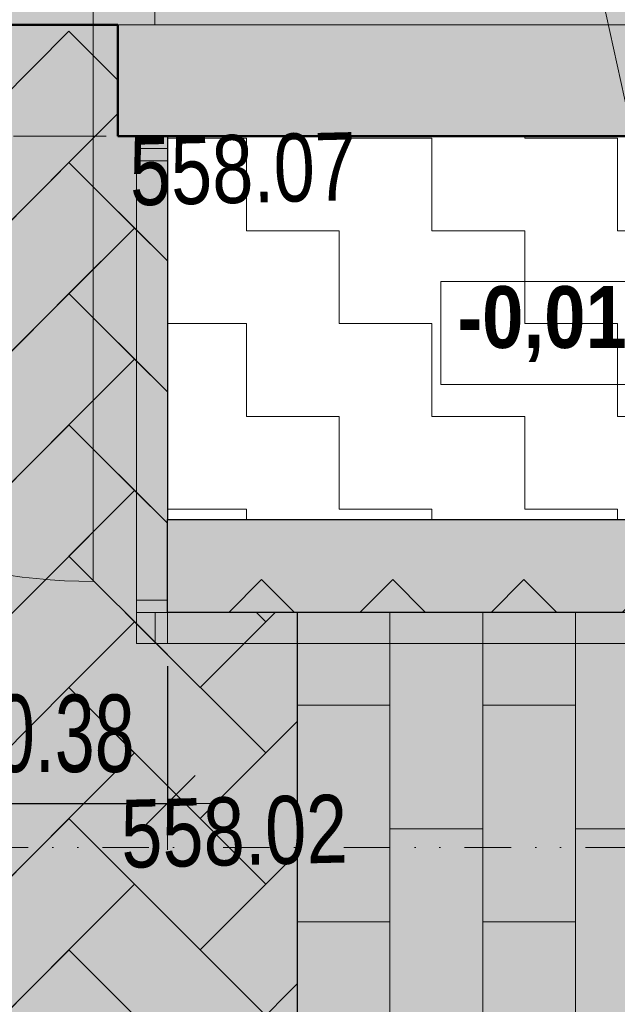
# Model space of a CAD drawing. Header units: millimetres. Extents: x -28796 to 31312, y -74786 to -35761.
# Tile 42 of 60: x 3533 to 4500, y -61250 to -59659. Entities that reach past the tile are written whole.
import ezdxf

# ---------------------------------------------------------------- set-up
doc = ezdxf.new("R2010")
doc.units = ezdxf.units.MM
doc.header["$PDMODE"] = 65
for name, pattern in [('Carkovana 2x_1', [200, 150, -50]), ('Cerchovana 2 tecky 0.5x_1', [195, 75, -40, 0, -40, 0, -40]), ('JIS_08_37', [480, 300, -90, 0, -90]), ('JIS_09_15', [300, 150, -50, 0, -50, 0, -50])]:
    doc.linetypes.add(name, pattern=pattern)
for name, color, linetype, lineweight in [('XR$1$1.NP - STÁVAJÍCÍ_1', 7, 'Continuous', 25), ('XR$10$VÝŠKY TERÉNU - NÁVRH_1', 7, 'Continuous', 25), ('XR$2$OKNA + IZOLANT_1', 7, 'Continuous', 25), ('XR$3$1.NP - NÁVRH_1', 7, 'Continuous', 25), ('XR$4$ZPEVNĚNÉ PLOCHY_1', 7, 'Continuous', 25), ('XR$6$FILING - STAVBA_1', 7, 'Continuous', 25), ('XR$8$KOTY_1', 7, 'Continuous', 25), ('XR$9$VÝŠKY - ZAMĚŘENÍ_1', 7, 'Continuous', 25)]:
    doc.layers.add(name, color=color, linetype=linetype, lineweight=lineweight)
doc.styles.add('ARIALNARROW', font='ARIALN.TTF')
doc.dimstyles.new('DIMSTYLE_4', dxfattribs={"dimtxt": 125, "dimasz": 150, "dimexe": 0, "dimexo": 0, "dimgap": 62.5, "dimtad": 2, "dimlfac": 0.001, "dimrnd": 0.01, "dimzin": 4, "dimdsep": 46, "dimtxsty": 'ARIALNARROW', "dimblk1": 'ALL_ML_STRICH', "dimblk2": 'ALL_ML_STRICH', "dimsah": 1, "dimcen": 0, "dimclrd": 6, "dimclre": 6, "dimclrt": 6, "dimadec": 0, "dimazin": 0, "dimtfac": 1, "dimtdec": 0, "dimtix": 1, "dimtmove": 2, "dimatfit": 3, "dimfxl": 0, "dimtvp": 1.2, "dimtzin": 0, "dimlwd": 0, "dimlwe": 18, "dimarcsym": 0})
doc.dimstyles.new('DIMSTYLE_5', dxfattribs={"dimtxt": 125, "dimasz": 150, "dimexe": 0, "dimexo": 0, "dimgap": 62.5, "dimtad": 2, "dimlfac": 0.001, "dimrnd": 0.01, "dimzin": 4, "dimdsep": 46, "dimtxsty": 'ARIALNARROW', "dimblk1": 'ALL_ML_STRICH', "dimblk2": 'ALL_ML_STRICH', "dimsah": 1, "dimcen": 0, "dimclrd": 6, "dimclre": 6, "dimclrt": 6, "dimadec": 0, "dimazin": 0, "dimtfac": 1, "dimtdec": 0, "dimtix": 1, "dimtmove": 2, "dimatfit": 3, "dimfxl": 0, "dimtzin": 0, "dimlwd": 0, "dimlwe": 18, "dimarcsym": 0})

# ---------------------------------------------------------------- blocks, each defined once
blk = doc.blocks.new('KOMPLEXNÍ OBJEKT_86')
at = {"layer": 'XR$4$ZPEVNĚNÉ PLOCHY_1', "color": 250, "linetype": 'Continuous', "lineweight": 13}
for p, q in [((3613.1, -60313.6), (3572.2, -60354.5)), ((3719.2, -60419.6), (3613.1, -60313.6)), ((3572.2, -60566.7), (3719.2, -60419.6)), ((3492, -60616.7), (3507.1, -60631.8)), ((3507.1, -60631.8), (3522.2, -60616.7))]:
    blk.add_line(p, q, dxfattribs=at)
blk = doc.blocks.new('KOMPLEXNÍ OBJEKT_87')
at = {"layer": 'XR$4$ZPEVNĚNÉ PLOCHY_1', "color": 250, "linetype": 'Continuous', "lineweight": 13}
for p, q in [((3719.2, -60419.6), (3613.1, -60525.7)), ((3772.2, -60472.6), (3719.2, -60419.6)), ((3613.1, -60525.7), (3772.2, -60684.7))]:
    blk.add_line(p, q, dxfattribs=at)
blk = doc.blocks.new('KOMPLEXNÍ OBJEKT_88')
at = {"layer": 'XR$4$ZPEVNĚNÉ PLOCHY_1', "color": 250, "linetype": 'Continuous', "lineweight": 13}
for p, q in [((3719.2, -60207.5), (3613.1, -60313.6)), ((3772.2, -60260.4), (3719.2, -60207.5)), ((3613.1, -60313.6), (3772.2, -60472.6))]:
    blk.add_line(p, q, dxfattribs=at)
blk = doc.blocks.new('KOMPLEXNÍ OBJEKT_93')
at = {"layer": 'XR$4$ZPEVNĚNÉ PLOCHY_1', "color": 250, "linetype": 'Continuous', "lineweight": 13}
for p, q in [((3719.2, -59995.4), (3613.1, -60101.4)), ((3772.2, -60048.3), (3719.2, -59995.4)), ((3613.1, -60101.4), (3772.2, -60260.4))]:
    blk.add_line(p, q, dxfattribs=at)
blk = doc.blocks.new('KOMPLEXNÍ OBJEKT_94')
at = {"layer": 'XR$4$ZPEVNĚNÉ PLOCHY_1', "color": 250, "linetype": 'Continuous', "lineweight": 13}
for p, q in [((3692.2, -59810.3), (3613.1, -59889.3)), ((3613.1, -59889.3), (3772.2, -60048.3))]:
    blk.add_line(p, q, dxfattribs=at)
blk = doc.blocks.new('KOMPLEXNÍ OBJEKT_98')
at = {"layer": 'XR$4$ZPEVNĚNÉ PLOCHY_1', "linetype": 'Continuous', "lineweight": 13}
blk.add_hatch(color=5, dxfattribs=at).paths.add_polyline_path([(3752.2, -60666.7), (3772.2, -60666.7), (3772.2, -60616.7), (3752.2, -60616.7)])
at = {"layer": 'XR$4$ZPEVNĚNÉ PLOCHY_1', "color": 5, "linetype": 'Continuous', "lineweight": 13}
for p, q in [((3772.2, -60616.7), (3752.2, -60616.7)), ((3752.2, -60616.7), (3752.2, -60666.7)), ((3772.2, -60666.7), (3772.2, -60616.7)), ((3752.2, -60666.7), (3772.2, -60666.7))]:
    blk.add_line(p, q, dxfattribs=at)
blk = doc.blocks.new('KOMPLEXNÍ OBJEKT_99')
at = {"layer": 'XR$4$ZPEVNĚNÉ PLOCHY_1', "linetype": 'Continuous', "lineweight": 13}
blk.add_hatch(color=5, dxfattribs=at).paths.add_polyline_path([(3722.2, -60616.7), (3722.2, -60596.7), (3772.2, -60596.7), (3772.2, -60616.7)], flags=16)
at = {"layer": 'XR$4$ZPEVNĚNÉ PLOCHY_1', "color": 5, "linetype": 'Continuous', "lineweight": 13}
for p, q in [((3722.2, -60596.7), (3772.2, -60596.7)), ((3722.2, -60616.7), (3722.2, -60596.7)), ((3772.2, -60596.7), (3772.2, -60616.7)), ((3772.2, -60616.7), (3722.2, -60616.7))]:
    blk.add_line(p, q, dxfattribs=at)
blk = doc.blocks.new('KOMPLEXNÍ OBJEKT_100')
at = {"layer": 'XR$4$ZPEVNĚNÉ PLOCHY_1', "linetype": 'Continuous', "lineweight": 13}
blk.add_hatch(color=5, dxfattribs=at).paths.add_polyline_path([(3722.2, -59886.7), (3722.2, -59866.7), (3772.2, -59866.7), (3772.2, -59886.7)], flags=16)
at = {"layer": 'XR$4$ZPEVNĚNÉ PLOCHY_1', "color": 5, "linetype": 'Continuous', "lineweight": 13}
for p, q in [((3722.2, -59866.7), (3772.2, -59866.7)), ((3722.2, -59886.7), (3722.2, -59866.7)), ((3772.2, -59866.7), (3772.2, -59886.7)), ((3772.2, -59886.7), (3722.2, -59886.7))]:
    blk.add_line(p, q, dxfattribs=at)
blk = doc.blocks.new('KOMPLEXNÍ OBJEKT_108')
at = {"layer": 'XR$4$ZPEVNĚNÉ PLOCHY_1', "color": 250, "linetype": 'Continuous', "lineweight": 13}
for p, q in [((3613.1, -59889.3), (3401, -60101.4)), ((3719.2, -59995.4), (3613.1, -59889.3)), ((3507.1, -60207.5), (3719.2, -59995.4)), ((3401, -60101.4), (3507.1, -60207.5))]:
    blk.add_line(p, q, dxfattribs=at)
blk = doc.blocks.new('KOMPLEXNÍ OBJEKT_109')
at = {"layer": 'XR$4$ZPEVNĚNÉ PLOCHY_1', "color": 250, "linetype": 'Continuous', "lineweight": 13}
for p, q in [((3613.1, -59677.2), (3401, -59889.3)), ((3692.2, -59756.2), (3613.1, -59677.2)), ((3507.1, -59995.4), (3692.2, -59810.3)), ((3401, -59889.3), (3507.1, -59995.4))]:
    blk.add_line(p, q, dxfattribs=at)
blk = doc.blocks.new('KOMPLEXNÍ OBJEKT_110')
at = {"layer": 'XR$4$ZPEVNĚNÉ PLOCHY_1', "color": 250, "linetype": 'Continuous', "lineweight": 13}
for p, q in [((3613.1, -60101.4), (3401, -60313.6)), ((3719.2, -60207.5), (3613.1, -60101.4)), ((3507.1, -60419.6), (3719.2, -60207.5)), ((3401, -60313.6), (3507.1, -60419.6))]:
    blk.add_line(p, q, dxfattribs=at)
blk = doc.blocks.new('KOMPLEXNÍ OBJEKT_111')
at = {"layer": 'XR$4$ZPEVNĚNÉ PLOCHY_1', "color": 250, "linetype": 'Continuous', "lineweight": 13}
for p, q in [((3613.1, -60313.6), (3401, -60525.7)), ((3719.2, -60419.6), (3613.1, -60313.6)), ((3507.1, -60631.8), (3719.2, -60419.6)), ((3401, -60525.7), (3507.1, -60631.8))]:
    blk.add_line(p, q, dxfattribs=at)
blk = doc.blocks.new('KOMPLEXNÍ OBJEKT_152')
at = {"layer": 'XR$4$ZPEVNĚNÉ PLOCHY_1', "color": 250, "linetype": 'Continuous', "lineweight": 13}
for p, q in [((4132.2, -60616.7), (3982.2, -60616.7)), ((3982.2, -60616.7), (3982.2, -60766.7)), ((4132.2, -60766.7), (4132.2, -60616.7)), ((3982.2, -60766.7), (4132.2, -60766.7))]:
    blk.add_line(p, q, dxfattribs=at)
blk = doc.blocks.new('KOMPLEXNÍ OBJEKT_153')
at = {"layer": 'XR$4$ZPEVNĚNÉ PLOCHY_1', "color": 250, "linetype": 'Continuous', "lineweight": 13}
for p, q in [((4432.2, -60616.7), (4282.2, -60616.7)), ((4282.2, -60616.7), (4282.2, -60766.7)), ((4432.2, -60766.7), (4432.2, -60616.7)), ((4282.2, -60766.7), (4432.2, -60766.7))]:
    blk.add_line(p, q, dxfattribs=at)
blk = doc.blocks.new('KOMPLEXNÍ OBJEKT_161')
at = {"layer": 'XR$4$ZPEVNĚNÉ PLOCHY_1', "color": 250, "linetype": 'Continuous', "lineweight": 13}
for p, q in [((4132.2, -60766.7), (3982.2, -60766.7)), ((3982.2, -60766.7), (3982.2, -61116.7)), ((4132.2, -61116.7), (4132.2, -60766.7)), ((3982.2, -61116.7), (4132.2, -61116.7))]:
    blk.add_line(p, q, dxfattribs=at)
blk = doc.blocks.new('KOMPLEXNÍ OBJEKT_163')
at = {"layer": 'XR$4$ZPEVNĚNÉ PLOCHY_1', "color": 250, "linetype": 'Continuous', "lineweight": 13}
for p, q in [((4132.2, -61116.7), (3982.2, -61116.7)), ((3982.2, -61116.7), (3982.2, -61416.7)), ((4132.2, -61416.7), (4132.2, -61116.7)), ((3982.2, -61416.7), (4132.2, -61416.7))]:
    blk.add_line(p, q, dxfattribs=at)
blk = doc.blocks.new('KOMPLEXNÍ OBJEKT_166')
at = {"layer": 'XR$4$ZPEVNĚNÉ PLOCHY_1', "color": 250, "linetype": 'Continuous', "lineweight": 13}
for p, q in [((4282.2, -60616.7), (4132.2, -60616.7)), ((4132.2, -60616.7), (4132.2, -60966.7)), ((4282.2, -60966.7), (4282.2, -60616.7)), ((4132.2, -60966.7), (4282.2, -60966.7))]:
    blk.add_line(p, q, dxfattribs=at)
blk = doc.blocks.new('KOMPLEXNÍ OBJEKT_167')
at = {"layer": 'XR$4$ZPEVNĚNÉ PLOCHY_1', "color": 250, "linetype": 'Continuous', "lineweight": 13}
for p, q in [((4282.2, -60966.7), (4132.2, -60966.7)), ((4132.2, -60966.7), (4132.2, -61266.7)), ((4282.2, -61266.7), (4282.2, -60966.7)), ((4132.2, -61266.7), (4282.2, -61266.7))]:
    blk.add_line(p, q, dxfattribs=at)
blk = doc.blocks.new('KOMPLEXNÍ OBJEKT_171')
at = {"layer": 'XR$4$ZPEVNĚNÉ PLOCHY_1', "color": 250, "linetype": 'Continuous', "lineweight": 13}
for p, q in [((4432.2, -60766.7), (4282.2, -60766.7)), ((4282.2, -60766.7), (4282.2, -61116.7)), ((4432.2, -61116.7), (4432.2, -60766.7)), ((4282.2, -61116.7), (4432.2, -61116.7))]:
    blk.add_line(p, q, dxfattribs=at)
blk = doc.blocks.new('KOMPLEXNÍ OBJEKT_173')
at = {"layer": 'XR$4$ZPEVNĚNÉ PLOCHY_1', "color": 250, "linetype": 'Continuous', "lineweight": 13}
for p, q in [((4432.2, -61116.7), (4282.2, -61116.7)), ((4282.2, -61116.7), (4282.2, -61416.7)), ((4432.2, -61416.7), (4432.2, -61116.7)), ((4282.2, -61416.7), (4432.2, -61416.7))]:
    blk.add_line(p, q, dxfattribs=at)
blk = doc.blocks.new('KOMPLEXNÍ OBJEKT_176')
at = {"layer": 'XR$4$ZPEVNĚNÉ PLOCHY_1', "color": 250, "linetype": 'Continuous', "lineweight": 13}
for p, q in [((4582.2, -60616.7), (4432.2, -60616.7)), ((4432.2, -60616.7), (4432.2, -60966.7)), ((4582.2, -60966.7), (4582.2, -60616.7)), ((4432.2, -60966.7), (4582.2, -60966.7))]:
    blk.add_line(p, q, dxfattribs=at)
blk = doc.blocks.new('KOMPLEXNÍ OBJEKT_177')
at = {"layer": 'XR$4$ZPEVNĚNÉ PLOCHY_1', "color": 250, "linetype": 'Continuous', "lineweight": 13}
for p, q in [((4582.2, -60966.7), (4432.2, -60966.7)), ((4432.2, -60966.7), (4432.2, -61266.7)), ((4582.2, -61266.7), (4582.2, -60966.7)), ((4432.2, -61266.7), (4582.2, -61266.7))]:
    blk.add_line(p, q, dxfattribs=at)
blk = doc.blocks.new('KOMPLEXNÍ OBJEKT_295')
at = {"layer": 'XR$4$ZPEVNĚNÉ PLOCHY_1', "color": 250, "linetype": 'Continuous', "lineweight": 13}
for p, q in [((3613.1, -61162.1), (3401, -61374.2)), ((3719.2, -61268.1), (3613.1, -61162.1)), ((3507.1, -61480.3), (3719.2, -61268.1)), ((3401, -61374.2), (3507.1, -61480.3))]:
    blk.add_line(p, q, dxfattribs=at)
blk = doc.blocks.new('KOMPLEXNÍ OBJEKT_297')
at = {"layer": 'XR$4$ZPEVNĚNÉ PLOCHY_1', "color": 250, "linetype": 'Continuous', "lineweight": 13}
for p, q in [((3613.1, -60950), (3401, -61162.1)), ((3719.2, -61056), (3613.1, -60950)), ((3507.1, -61268.1), (3719.2, -61056)), ((3401, -61162.1), (3507.1, -61268.1))]:
    blk.add_line(p, q, dxfattribs=at)
blk = doc.blocks.new('KOMPLEXNÍ OBJEKT_302')
at = {"layer": 'XR$4$ZPEVNĚNÉ PLOCHY_1', "color": 250, "linetype": 'Continuous', "lineweight": 13}
for p, q in [((3613.1, -60737.8), (3401, -60950)), ((3719.2, -60843.9), (3613.1, -60737.8)), ((3507.1, -61056), (3719.2, -60843.9)), ((3401, -60950), (3507.1, -61056))]:
    blk.add_line(p, q, dxfattribs=at)
blk = doc.blocks.new('KOMPLEXNÍ OBJEKT_309')
at = {"layer": 'XR$4$ZPEVNĚNÉ PLOCHY_1', "color": 250, "linetype": 'Continuous', "lineweight": 13}
for p, q in [((3719.2, -61056), (3613.1, -61162.1)), ((3931.3, -61268.1), (3719.2, -61056)), ((3613.1, -61162.1), (3825.3, -61374.2)), ((3825.3, -61374.2), (3982.8, -61216.7))]:
    blk.add_line(p, q, dxfattribs=at)
blk = doc.blocks.new('KOMPLEXNÍ OBJEKT_310')
at = {"layer": 'XR$4$ZPEVNĚNÉ PLOCHY_1', "color": 250, "linetype": 'Continuous', "lineweight": 13}
for p, q in [((3719.2, -60843.9), (3613.1, -60950)), ((3931.3, -61056), (3719.2, -60843.9)), ((3613.1, -60950), (3825.3, -61162.1)), ((3825.3, -61162.1), (3982.2, -61005.2))]:
    blk.add_line(p, q, dxfattribs=at)
blk = doc.blocks.new('KOMPLEXNÍ OBJEKT_311')
at = {"layer": 'XR$4$ZPEVNĚNÉ PLOCHY_1', "color": 250, "linetype": 'Continuous', "lineweight": 13}
for p, q in [((3719.2, -60631.8), (3613.1, -60737.8)), ((3931.3, -60843.9), (3719.2, -60631.8)), ((3613.1, -60737.8), (3825.3, -60950)), ((3825.3, -60950), (3982.2, -60793.1))]:
    blk.add_line(p, q, dxfattribs=at)
blk = doc.blocks.new('KOMPLEXNÍ OBJEKT_312')
at = {"layer": 'XR$4$ZPEVNĚNÉ PLOCHY_1', "color": 250, "linetype": 'Continuous', "lineweight": 13}
for p, q in [((3704.1, -60616.7), (3825.3, -60737.8)), ((3825.3, -60737.8), (3946.4, -60616.7)), ((3931.3, -60631.8), (3916.3, -60616.7))]:
    blk.add_line(p, q, dxfattribs=at)
blk = doc.blocks.new('ALL_ML_STRICH')
at = {"color": 0, "linetype": 'ByBlock', "lineweight": -2}
for p, q in [((0, -0.5), (0, 0.5)), ((-0.3, -0.3), (0.3, 0.3)), ((-1, 0), (0.5, 0))]:
    blk.add_line(p, q, dxfattribs=at)
blk = doc.blocks.new('*D367')
at = {"layer": 'DEFPOINTS', "color": 6, "linetype": 'Continuous', "lineweight": 18}
for p in [(3772.2, -60260.4), (3396.4, -60466.6), (3396.4, -60925.5)]:
    blk.add_point(p, dxfattribs=at)
at = {"layer": 'XR$8$KOTY_1', "color": 6, "linetype": 'Continuous', "lineweight": -2}
for p, q in [((3396.4, -60703), (3396.4, -60925.5)), ((3772.2, -60703.3), (3772.2, -60925.5)), ((3396.4, -60925.5), (3772.2, -60925.5))]:
    blk.add_line(p, q, dxfattribs=at)
at = {"layer": 'XR$8$KOTY_1', "color": 6, "linetype": 'Continuous', "lineweight": 18, "xscale": 150, "yscale": 150, "zscale": 150, "rotation": 180}
blk.add_blockref('ALL_ML_STRICH', (3396.4, -60925.5), dxfattribs=at)
at = {"layer": 'XR$8$KOTY_1', "color": 6, "linetype": 'Continuous', "lineweight": 18, "xscale": 150, "yscale": 150, "zscale": 150}
blk.add_blockref('ALL_ML_STRICH', (3772.2, -60925.5), dxfattribs=at)
at = {"layer": 'XR$8$KOTY_1', "color": 6, "linetype": 'Continuous', "lineweight": 18, "insert": (3606.3, -60813), "char_height": 125, "width": 405.714, "attachment_point": 5, "style": 'ARIALNARROW'}
blk.add_mtext('\\W0.81;\\A1;{0.38}', dxfattribs=at)
blk = doc.blocks.new('*D369')
at = {"layer": 'DEFPOINTS', "color": 6, "linetype": 'Continuous', "lineweight": 18}
for p in [(2022.2, -60925.5), (2022.2, -61861.8), (3772.2, -62166.7)]:
    blk.add_point(p, dxfattribs=at)
at = {"layer": 'XR$8$KOTY_1', "color": 6, "linetype": 'Continuous', "lineweight": -2}
for p, q in [((2022.2, -61634.3), (2022.2, -61861.8)), ((2022.2, -61861.8), (3772.2, -61861.8)), ((3772.2, -61861.8), (3772.2, -61861.8))]:
    blk.add_line(p, q, dxfattribs=at)
at = {"layer": 'XR$8$KOTY_1', "color": 6, "linetype": 'Continuous', "lineweight": 18, "xscale": 150, "yscale": 150, "zscale": 150, "rotation": 180}
blk.add_blockref('ALL_ML_STRICH', (2022.2, -61861.8), dxfattribs=at)
at = {"layer": 'XR$8$KOTY_1', "color": 6, "linetype": 'Continuous', "lineweight": 18, "xscale": 150, "yscale": 150, "zscale": 150}
blk.add_blockref('ALL_ML_STRICH', (3772.2, -61861.8), dxfattribs=at)
at = {"layer": 'XR$8$KOTY_1', "color": 6, "linetype": 'Continuous', "lineweight": 18, "insert": (2919.2, -61749.3), "char_height": 125, "width": 405.714, "attachment_point": 5, "style": 'ARIALNARROW'}
blk.add_mtext('\\W0.81;\\A1;{1.75}', dxfattribs=at)
blk = doc.blocks.new('*D371')
at = {"layer": 'DEFPOINTS', "color": 6, "linetype": 'Continuous', "lineweight": 18}
for p in [(1152.2, -61204.8), (3982.2, -63036.7), (1152.2, -63286.4)]:
    blk.add_point(p, dxfattribs=at)
at = {"layer": 'XR$8$KOTY_1', "color": 6, "linetype": 'Continuous', "lineweight": -2}
for p, q in [((1152.2, -61628.6), (1152.2, -63286.4)), ((1152.2, -63286.4), (3982.2, -63286.4)), ((3982.2, -63286.4), (3982.2, -63286.4))]:
    blk.add_line(p, q, dxfattribs=at)
at = {"layer": 'XR$8$KOTY_1', "color": 6, "linetype": 'Continuous', "lineweight": 18, "xscale": 150, "yscale": 150, "zscale": 150, "rotation": 180}
blk.add_blockref('ALL_ML_STRICH', (1152.2, -63286.4), dxfattribs=at)
at = {"layer": 'XR$8$KOTY_1', "color": 6, "linetype": 'Continuous', "lineweight": 18, "xscale": 150, "yscale": 150, "zscale": 150}
blk.add_blockref('ALL_ML_STRICH', (3982.2, -63286.4), dxfattribs=at)
at = {"layer": 'XR$8$KOTY_1', "color": 6, "linetype": 'Continuous', "lineweight": 18, "insert": (2589.2, -63173.9), "char_height": 125, "width": 405.714, "attachment_point": 5, "style": 'ARIALNARROW'}
blk.add_mtext('\\W0.81;\\A1;{2.83}', dxfattribs=at)
blk = doc.blocks.new('*D387')
at = {"layer": 'DEFPOINTS', "color": 6, "linetype": 'Continuous', "lineweight": 18}
for p in [(2022.2, -59233.9), (2022.2, -59846.7), (3692.2, -59846.7)]:
    blk.add_point(p, dxfattribs=at)
at = {"layer": 'XR$8$KOTY_1', "color": 6, "linetype": 'Continuous', "lineweight": -2}
for p, q in [((2022.2, -59511.5), (2022.2, -59233.9)), ((2022.2, -59233.9), (3692.2, -59233.9)), ((3692.2, -59500.3), (3692.2, -59233.9))]:
    blk.add_line(p, q, dxfattribs=at)
at = {"layer": 'XR$8$KOTY_1', "color": 6, "linetype": 'Continuous', "lineweight": 18, "xscale": 150, "yscale": 150, "zscale": 150, "rotation": 180}
blk.add_blockref('ALL_ML_STRICH', (2022.2, -59233.9), dxfattribs=at)
at = {"layer": 'XR$8$KOTY_1', "color": 6, "linetype": 'Continuous', "lineweight": 18, "xscale": 150, "yscale": 150, "zscale": 150}
blk.add_blockref('ALL_ML_STRICH', (3692.2, -59233.9), dxfattribs=at)
at = {"layer": 'XR$8$KOTY_1', "color": 6, "linetype": 'Continuous', "lineweight": 18, "insert": (2879.2, -59121.4), "char_height": 125, "width": 405.714, "attachment_point": 5, "style": 'ARIALNARROW'}
blk.add_mtext('\\W0.81;\\A1;{1.67}', dxfattribs=at)
blk = doc.blocks.new('*D388')
at = {"layer": 'DEFPOINTS', "color": 6, "linetype": 'Continuous', "lineweight": 18}
for p in [(3692.2, -59233.9), (3692.2, -59846.7), (6682.2, -59847)]:
    blk.add_point(p, dxfattribs=at)
at = {"layer": 'XR$8$KOTY_1', "color": 6, "linetype": 'Continuous', "lineweight": -2}
for p, q in [((3692.2, -59500.3), (3692.2, -59233.9)), ((3692.2, -59233.9), (6682.2, -59233.9)), ((6682.2, -59540.4), (6682.2, -59233.9))]:
    blk.add_line(p, q, dxfattribs=at)
at = {"layer": 'XR$8$KOTY_1', "color": 6, "linetype": 'Continuous', "lineweight": 18, "xscale": 150, "yscale": 150, "zscale": 150, "rotation": 180}
blk.add_blockref('ALL_ML_STRICH', (3692.2, -59233.9), dxfattribs=at)
at = {"layer": 'XR$8$KOTY_1', "color": 6, "linetype": 'Continuous', "lineweight": 18, "xscale": 150, "yscale": 150, "zscale": 150}
blk.add_blockref('ALL_ML_STRICH', (6682.2, -59233.9), dxfattribs=at)
at = {"layer": 'XR$8$KOTY_1', "color": 6, "linetype": 'Continuous', "lineweight": 18, "insert": (5209.2, -59121.4), "char_height": 125, "width": 405.714, "attachment_point": 5, "style": 'ARIALNARROW'}
blk.add_mtext('\\W0.81;\\A1;{2.99}', dxfattribs=at)

msp = doc.modelspace()

# ---------------------------------------------------------------- hatches: boundary and pattern name
at = {"layer": 'XR$6$FILING - STAVBA_1', "linetype": 'Continuous', "lineweight": 13}
for color, points in [(9, [(-18117.849, -57776.677), (-1407.849, -57776.677), (-1407.849, -59846.677), (2022.151, -59846.677), (2022.151, -59666.677), (3692.151, -59666.677), (3692.151, -59846.677), (7057.151, -59846.677), (7057.151, -57776.677), (23787.151, -57776.677), (23787.151, -45291.677), (16997.151, -45291.677), (16997.151, -46976.677), (-11327.849, -46976.677), (-11327.849, -45291.677), (-18117.849, -45291.677)]), (253, [(6682.151, -62166.676), (6682.151, -60616.676), (3772.151, -60616.676), (3772.151, -62166.676)])]:
    msp.add_hatch(color=color, dxfattribs=at).paths.add_polyline_path(points)
h = msp.add_hatch(color=253, dxfattribs=at)
h.paths.add_polyline_path([(3692.151, -59846.677), (3692.151, -59666.677), (2022.151, -59666.677), (2022.151, -61166.676), (2029.442, -61287.213), (2051.209, -61405.992), (2087.135, -61521.281), (2136.695, -61631.399), (2199.167, -61734.741), (2273.64, -61829.799), (2359.028, -61915.187), (2454.086, -61989.66), (2557.428, -62052.132), (2667.546, -62101.693), (2782.835, -62137.618), (2901.614, -62159.385), (3022.151, -62166.676), (3772.151, -62166.676), (3772.151, -59846.677)])
h.paths.add_polyline_path([(2396.45, -59966.63), (3396.45, -59966.63), (3396.45, -60466.63), (2396.45, -60466.63)], flags=16)
h = msp.add_hatch(dxfattribs=at)
h.set_pattern_fill('VZOR', color=5, scale=150, style=0, pattern_type=2)
h.set_pattern_definition([(0, (300, 300), (150, 150), [150, -150]), (90, (300, 300), (-150, 150), [150, -150])])
h.paths.add_polyline_path([(3772.151, -60466.676), (4822.151, -60466.676), (4822.151, -59846.676), (3772.151, -59846.676)], flags=0)
msp.add_hatch(color=33, dxfattribs=at).paths.add_polyline_path([(3772.151, -60616.676), (6682.151, -60616.676), (6532.151, -60467.014), (3772.151, -60466.676)], flags=0)
h = msp.add_hatch(dxfattribs=at)
h.set_pattern_fill('VZOR', scale=150, angle=45, style=0, pattern_type=2)
h.set_pattern_definition([(45, (-3e-14, 424.26), (-2e-14, 212.13203), [150, -150]), (135, (-3e-14, 424.26), (-212.13203, 2e-14), [150, -150])])
h.paths.add_polyline_path([(3772.151, -60616.676), (6682.151, -60616.676), (6532.151, -60467.014), (3772.151, -60466.676)], flags=0)

# ---------------------------------------------------------------- linework, layer by layer
at = {"layer": 'XR$1$1.NP - STÁVAJÍCÍ_1', "color": 8, "linetype": 'Continuous', "lineweight": 18}
for p, q in [((3752.151, -59666.677), (3752.151, -56946.677)), ((6877.151, -59666.677), (3752.151, -59666.677))]:
    msp.add_line(p, q, dxfattribs=at)
at = {"layer": 'XR$1$1.NP - STÁVAJÍCÍ_1', "color": 8, "linetype": 'Cerchovana 2 tecky 0.5x_1', "lineweight": 13}
msp.add_line((-1407.849, -60996.677), (7057.151, -60996.677), dxfattribs=at)
at = {"layer": 'XR$10$VÝŠKY TERÉNU - NÁVRH_1', "color": 7, "linetype": 'Continuous', "lineweight": 13}
msp.add_line((4435.349, -59438.695), (4547.175, -59949.556), dxfattribs=at)
at = {"layer": 'XR$2$OKNA + IZOLANT_1', "color": 132, "linetype": 'Continuous', "lineweight": 13}
for p, q in [((3652.151, -59666.677), (3652.151, -59566.677)), ((3752.151, -59666.677), (1962.151, -59666.677)), ((3652.151, -60566.677), (3652.151, -59666.677))]:
    msp.add_line(p, q, dxfattribs=at)
at = {"layer": 'XR$2$OKNA + IZOLANT_1', "color": 7, "linetype": 'Continuous', "lineweight": 13}
msp.add_line((3692.151, -59666.677), (3752.151, -59666.677), dxfattribs=at)
at = {"layer": 'XR$2$OKNA + IZOLANT_1', "color": 7, "linetype": 'Continuous', "lineweight": 25}
for p, q in [((3692.151, -59846.677), (3692.151, -59666.677)), ((7057.151, -59846.677), (3692.151, -59846.677))]:
    msp.add_line(p, q, dxfattribs=at)
at = {"layer": 'XR$2$OKNA + IZOLANT_1', "color": 7, "linetype": 'JIS_09_15', "lineweight": 13}
msp.add_line((2022.151, -59846.677), (3692.151, -59846.677), dxfattribs=at)
at = {"layer": 'XR$2$OKNA + IZOLANT_1', "color": 132, "linetype": 'Continuous', "lineweight": 13}
msp.add_arc((3652.151, -59666.677), 900, 180, 270, dxfattribs=at)
at = {"layer": 'XR$3$1.NP - NÁVRH_1', "color": 7, "linetype": 'JIS_08_37', "lineweight": 13}
msp.add_line((2022.151, -59666.677), (3692.151, -59666.677), dxfattribs=at)
at = {"layer": 'XR$3$1.NP - NÁVRH_1', "color": 204, "linetype": 'Carkovana 2x_1', "lineweight": 13}
for p, q in [((3772.151, -60616.676), (3772.151, -59836.168)), ((3772.151, -60466.676), (6532.151, -60467.014)), ((3982.151, -60466.702), (3982.151, -60466.676)), ((6682.151, -60616.676), (3772.151, -60616.676)), ((3982.151, -62166.676), (3982.151, -60616.676))]:
    msp.add_line(p, q, dxfattribs=at)
at = {"layer": 'XR$4$ZPEVNĚNÉ PLOCHY_1', "color": 7, "linetype": 'Continuous', "lineweight": 50}
for p, q in [((2022.151, -59666.677), (3692.151, -59666.677)), ((3692.151, -59666.677), (3692.151, -59846.677)), ((3692.151, -59846.677), (7057.151, -59846.677))]:
    msp.add_line(p, q, dxfattribs=at)
at = {"layer": 'XR$4$ZPEVNĚNÉ PLOCHY_1', "color": 7, "linetype": 'Continuous', "lineweight": 25}
for p, q in [((3772.151, -59846.676), (3772.151, -60466.676)), ((4822.151, -59846.676), (3772.151, -59846.676)), ((3772.151, -60616.676), (3772.151, -60466.676)), ((3772.151, -60466.676), (6532.151, -60467.014)), ((6682.151, -60616.676), (3772.151, -60616.676)), ((3982.151, -60616.676), (3982.151, -62166.676))]:
    msp.add_line(p, q, dxfattribs=at)
at = {"layer": 'XR$4$ZPEVNĚNÉ PLOCHY_1', "color": 5, "linetype": 'Continuous', "lineweight": 13}
for p, q in [((3722.151, -59866.676), (3772.151, -59866.676)), ((3722.151, -60666.676), (3722.151, -59866.676)), ((3772.151, -59866.676), (3772.151, -60616.676)), ((3772.151, -60616.676), (6832.151, -60616.676)), ((6832.151, -60666.676), (3722.151, -60666.676))]:
    msp.add_line(p, q, dxfattribs=at)
at = {"layer": 'XR$8$KOTY_1', "color": 6, "linetype": 'Continuous', "lineweight": 13}
msp.add_lwpolyline([(4214.541, -60248.462), (4590.541, -60248.462), (4590.541, -60081.796), (4214.541, -60081.796), (4214.541, -60248.462)], dxfattribs=at)

# ---------------------------------------------------------------- block references
at = {"layer": 'XR$4$ZPEVNĚNÉ PLOCHY_1', "color": 250, "linetype": 'Continuous', "lineweight": 13}
for name in ['KOMPLEXNÍ OBJEKT_109', 'KOMPLEXNÍ OBJEKT_94', 'KOMPLEXNÍ OBJEKT_108', 'KOMPLEXNÍ OBJEKT_93', 'KOMPLEXNÍ OBJEKT_110', 'KOMPLEXNÍ OBJEKT_88', 'KOMPLEXNÍ OBJEKT_111', 'KOMPLEXNÍ OBJEKT_86', 'KOMPLEXNÍ OBJEKT_87', 'KOMPLEXNÍ OBJEKT_312', 'KOMPLEXNÍ OBJEKT_152', 'KOMPLEXNÍ OBJEKT_166', 'KOMPLEXNÍ OBJEKT_153', 'KOMPLEXNÍ OBJEKT_176', 'KOMPLEXNÍ OBJEKT_311', 'KOMPLEXNÍ OBJEKT_302', 'KOMPLEXNÍ OBJEKT_161', 'KOMPLEXNÍ OBJEKT_171', 'KOMPLEXNÍ OBJEKT_310', 'KOMPLEXNÍ OBJEKT_297', 'KOMPLEXNÍ OBJEKT_167', 'KOMPLEXNÍ OBJEKT_177', 'KOMPLEXNÍ OBJEKT_309', 'KOMPLEXNÍ OBJEKT_163', 'KOMPLEXNÍ OBJEKT_173', 'KOMPLEXNÍ OBJEKT_295']:
    msp.add_blockref(name, (0, 0), dxfattribs=at)
at = {"layer": 'XR$4$ZPEVNĚNÉ PLOCHY_1', "color": 5, "linetype": 'Continuous', "lineweight": 13}
for name in ['KOMPLEXNÍ OBJEKT_100', 'KOMPLEXNÍ OBJEKT_99', 'KOMPLEXNÍ OBJEKT_98']:
    msp.add_blockref(name, (0, 0), dxfattribs=at)

# ---------------------------------------------------------------- texts
at = {"layer": 'XR$8$KOTY_1', "color": 6, "linetype": 'Continuous', "lineweight": 13, "insert": (4241.208, -60211.796), "char_height": 100, "width": 401.87539, "attachment_point": 7, "style": 'ARIALNARROW'}
msp.add_mtext('\\W1.05;\\fArial Narrow|i0|b1|c0|p0;-0,010', dxfattribs=at)
at = {"layer": 'XR$9$VÝŠKY - ZAMĚŘENÍ_1', "color": 3, "linetype": 'Continuous', "lineweight": 25, "char_height": 110, "width": 418.77193, "attachment_point": 5, "rotation": 1.393783, "style": 'ARIALNARROW'}
for s, insert in [('\\W0.95;558.07', (3894.18, -59900.37)), ('\\W0.95;558.02', (3880.218, -60971.026))]:
    msp.add_mtext(s, dxfattribs=dict(at, insert=insert))

# ---------------------------------------------------------------- dimensions: what is measured, and where the dimension line sits
at = {"layer": 'XR$8$KOTY_1', "color": 6, "linetype": 'Continuous', "lineweight": 18}
for base, p1, p2, dimstyle, picture, middle in [((3692.151, -59233.865), (2022.151, -59511.542), (3692.151, -59500.296), 'DIMSTYLE_5', '*D387', (2879.151, -59121.365)), ((6682.151, -59233.865), (3692.151, -59500.296), (6682.151, -59540.448), 'DIMSTYLE_5', '*D388', (5209.151, -59121.365)), ((3772.151, -60925.535), (3396.45, -60703.011), (3772.151, -60703.316), 'DIMSTYLE_4', '*D367', (3606.3, -60813.035)), ((3772.151, -61861.807), (2022.151, -61634.259), (3772.151, -61861.807), 'DIMSTYLE_5', '*D369', (2919.151, -61749.307)), ((3982.151, -63286.422), (1152.151, -61628.6), (3982.151, -63286.422), 'DIMSTYLE_5', '*D371', (2589.151, -63173.922))]:
    dim = msp.add_linear_dim(base=base, p1=p1, p2=p2, dimstyle=dimstyle, override={"dimpost": '<>', "dimclrd": 6, "dimclre": 6, "dimclrt": 6, "dimlwd": 0, "dimlwe": 18}, dxfattribs=at)
    dim.commit()
    dim.dimension.update_dxf_attribs({"geometry": picture, "text_midpoint": middle, "dimtype": 160})

doc.saveas('drawing.dxf')
